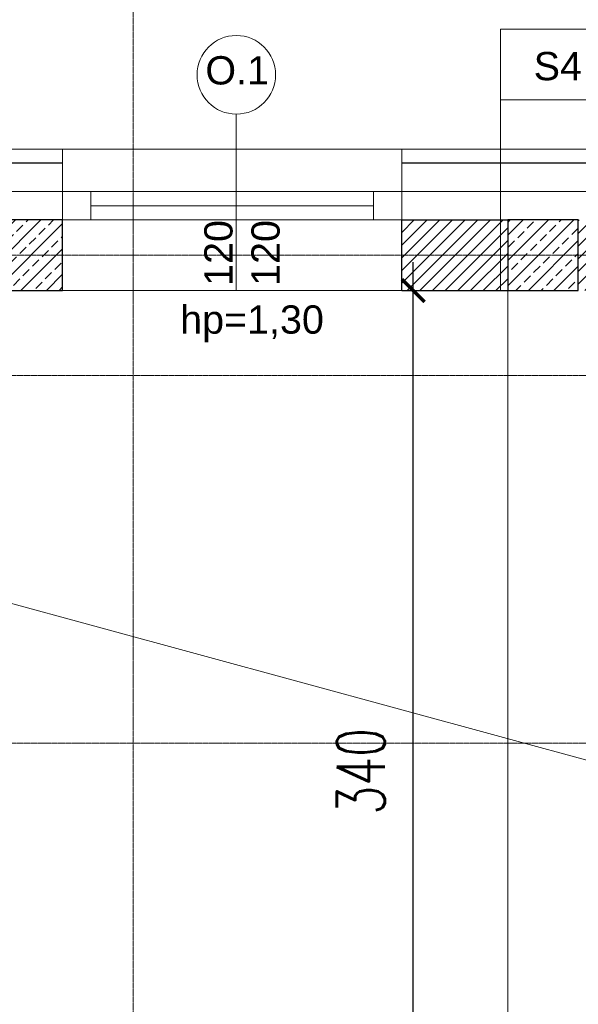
# Model space of a CAD drawing. Header units: millimetres. Extents: x -115268 to 140687, y -37779 to 24471.
# Tile 113 of 256: x 52450 to 52648, y -4519 to -4171. Entities that reach past the tile are written whole.
import ezdxf

# ---------------------------------------------------------------- set-up
doc = ezdxf.new("R2010")
doc.units = ezdxf.units.MM
doc.header["$PDMODE"] = 2
doc.header["$PDSIZE"] = 1
doc.linetypes.add('DASHDOT', pattern=[1, 0.5, -0.25, 0, -0.25])
doc.linetypes.add('DASHED', pattern=[19.049999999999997, 12.7, -6.35])
doc.layers.get('0').update_dxf_attribs({"lineweight": 9})
for name, color, linetype, lineweight in [('A stolarka', 4, 'Continuous', 9), ('A_HATCH', 8, 'Continuous', 9), ('A_IZOLACJA', 8, 'ZIGZAG', 9), ('A_KONSTRUKCJA', 3, 'Continuous', 25), ('A_MUROWANE', 30, 'Continuous', 25), ('A_OSIE', 1, 'DASHDOT', 9), ('A_PRZERYW', 8, 'DASHED', 9), ('\x9dciany', 7, 'Continuous', 9)]:
    doc.layers.add(name, color=color, linetype=linetype, lineweight=lineweight)
doc.layers.add('A_WYMIAR', color=253, linetype='Continuous', lineweight=5, transparency=0.2)
doc.styles.add('Arial', font='arial.ttf')
doc.styles.add('Arial CE', font='arial.ttf')
doc.styles.add('romans 1-100', font='romans.shx', dxfattribs={"width": 0.7, "height": 17})
doc.linetypes.add('ZIGZAG', pattern='A,0.00254,-5.08,[131,ltypeshp.shx,S=5.08,R=0,X=-5.08,Y=0],-10.16,[131,ltypeshp.shx,S=5.08,R=180,X=5.08,Y=0],-5.08', length=20.32254)
doc.dimstyles.new('___SKALA_1_100', dxfattribs={"dimscale": 10, "dimtxt": 17, "dimasz": 0.8, "dimexe": 2, "dimexo": 2, "dimgap": 1, "dimtad": 1, "dimdec": 4, "dimrnd": 0.5, "dimdsep": 46, "dimtxsty": 'romans 1-100', "dimblk": 'ARCHTICK', "dimcen": 0.1, "dimdle": 1, "dimse1": 1, "dimse2": 1, "dimadec": 0, "dimazin": 0, "dimtfac": 1, "dimtdec": 4, "dimtix": 1, "dimtmove": 0, "dimatfit": 3, "dimldrblk": 'ARCHTICK', "dimfxl": 6, "dimfxlon": 1, "dimtolj": 1, "dimarcsym": 0})
pattern_1 = [(44.99999999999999, (0, 0), (-2.245064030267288, 2.245064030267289), [])]

# ---------------------------------------------------------------- blocks, each defined once
blk = doc.blocks.new('_ArchTick')
at = {"color": 0, "linetype": 'ByBlock', "const_width": 0.15}
blk.add_lwpolyline([(-0.5, -0.5), (0.5, 0.5)], dxfattribs=at)
blk = doc.blocks.new('*D305')
at = {"layer": 'A_WYMIAR', "color": 0, "lineweight": -2, "transparency": 16777216}
blk.add_line((51670.46936138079, -3975.121161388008), (54060.46936138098, -3975.121161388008), dxfattribs=at)
at = {"layer": 'Defpoints', "color": 0, "transparency": 16777216}
for p in [(54050.46936138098, -3975.121161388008), (51680.46936138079, -4216.626454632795), (54050.46936138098, -4216.626454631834)]:
    blk.add_point(p, dxfattribs=at)
at = {"layer": 'A_WYMIAR', "color": 0, "lineweight": -2, "transparency": 16777216, "xscale": 8, "yscale": 8, "zscale": 8, "rotation": 180}
blk.add_blockref('_ArchTick', (51680.46936138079, -3975.121161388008), dxfattribs=at)
at = {"layer": 'A_WYMIAR', "color": 0, "lineweight": -2, "transparency": 16777216, "xscale": 8, "yscale": 8, "zscale": 8}
blk.add_blockref('_ArchTick', (54050.46936138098, -3975.121161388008), dxfattribs=at)
at = {"layer": 'A_WYMIAR', "color": 0, "transparency": 16777216, "insert": (52865.46936138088, -3956.621161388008), "char_height": 17, "attachment_point": 5, "style": 'romans 1-100'}
blk.add_mtext('\\A1;2370', dxfattribs=at)
blk = doc.blocks.new('*D308')
at = {"layer": 'A_WYMIAR', "color": 0, "lineweight": -2, "transparency": 16777216}
blk.add_line((51975.46936138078, -4008.661970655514), (52475.46936138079, -4008.661970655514), dxfattribs=at)
at = {"layer": 'Defpoints', "color": 0, "transparency": 16777216}
for p in [(52465.46936138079, -4008.661970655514), (51985.46936138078, -4216.626454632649), (52465.46936138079, -4216.626454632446)]:
    blk.add_point(p, dxfattribs=at)
at = {"layer": 'A_WYMIAR', "color": 0, "lineweight": -2, "transparency": 16777216, "xscale": 8, "yscale": 8, "zscale": 8, "rotation": 180}
blk.add_blockref('_ArchTick', (51985.46936138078, -4008.661970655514), dxfattribs=at)
at = {"layer": 'A_WYMIAR', "color": 0, "lineweight": -2, "transparency": 16777216, "xscale": 8, "yscale": 8, "zscale": 8}
blk.add_blockref('_ArchTick', (52465.46936138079, -4008.661970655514), dxfattribs=at)
at = {"layer": 'A_WYMIAR', "color": 0, "transparency": 16777216, "insert": (52225.46936138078, -3990.161970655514), "char_height": 17, "attachment_point": 5, "style": 'romans 1-100'}
blk.add_mtext('\\A1;480', dxfattribs=at)
blk = doc.blocks.new('*D309')
at = {"layer": 'A_WYMIAR', "color": 0, "lineweight": -2, "transparency": 16777216}
blk.add_line((52455.46936138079, -4008.661970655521), (52595.46936138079, -4008.661970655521), dxfattribs=at)
at = {"layer": 'Defpoints', "color": 0, "transparency": 16777216}
for p in [(52585.46936138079, -4008.661970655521), (52465.46936138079, -4216.626454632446), (52585.46936138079, -4216.626454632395)]:
    blk.add_point(p, dxfattribs=at)
at = {"layer": 'A_WYMIAR', "color": 0, "lineweight": -2, "transparency": 16777216, "xscale": 8, "yscale": 8, "zscale": 8, "rotation": 180}
blk.add_blockref('_ArchTick', (52465.46936138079, -4008.661970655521), dxfattribs=at)
at = {"layer": 'A_WYMIAR', "color": 0, "lineweight": -2, "transparency": 16777216, "xscale": 8, "yscale": 8, "zscale": 8}
blk.add_blockref('_ArchTick', (52585.46936138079, -4008.661970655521), dxfattribs=at)
at = {"layer": 'A_WYMIAR', "color": 0, "transparency": 16777216, "insert": (52525.46936138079, -3990.161970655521), "char_height": 17, "attachment_point": 5, "style": 'romans 1-100'}
blk.add_mtext('\\A1;120', dxfattribs=at)
blk = doc.blocks.new('*D310')
at = {"layer": 'A_WYMIAR', "color": 0, "lineweight": -2, "transparency": 16777216}
blk.add_line((52575.46936138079, -4008.661970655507), (53110.46936138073, -4008.661970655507), dxfattribs=at)
at = {"layer": 'Defpoints', "color": 0, "transparency": 16777216}
for p in [(53100.46936138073, -4008.661970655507), (52585.46936138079, -4216.626454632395), (53100.46936138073, -4216.626454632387)]:
    blk.add_point(p, dxfattribs=at)
at = {"layer": 'A_WYMIAR', "color": 0, "lineweight": -2, "transparency": 16777216, "xscale": 8, "yscale": 8, "zscale": 8, "rotation": 180}
blk.add_blockref('_ArchTick', (52585.46936138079, -4008.661970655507), dxfattribs=at)
at = {"layer": 'A_WYMIAR', "color": 0, "lineweight": -2, "transparency": 16777216, "xscale": 8, "yscale": 8, "zscale": 8}
blk.add_blockref('_ArchTick', (53100.46936138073, -4008.661970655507), dxfattribs=at)
at = {"layer": 'A_WYMIAR', "color": 0, "transparency": 16777216, "insert": (52842.96936138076, -3990.161970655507), "char_height": 17, "attachment_point": 5, "style": 'romans 1-100'}
blk.add_mtext('\\A1;515', dxfattribs=at)
blk = doc.blocks.new('*D326')
at = {"layer": 'A_WYMIAR', "color": 0, "lineweight": -2, "transparency": 16777216}
blk.add_line((52700.46936138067, -4049.841855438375), (51750.46936138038, -4049.841855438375), dxfattribs=at)
at = {"layer": 'Defpoints', "color": 0, "transparency": 16777216}
for p in [(51760.46936138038, -4049.841855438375), (51760.46936138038, -4254.126454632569), (52690.46936138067, -4254.126454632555)]:
    blk.add_point(p, dxfattribs=at)
at = {"layer": 'A_WYMIAR', "color": 0, "lineweight": -2, "transparency": 16777216, "xscale": 8, "yscale": 8, "zscale": 8, "rotation": 180}
blk.add_blockref('_ArchTick', (51760.46936138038, -4049.841855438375), dxfattribs=at)
at = {"layer": 'A_WYMIAR', "color": 0, "lineweight": -2, "transparency": 16777216, "xscale": 8, "yscale": 8, "zscale": 8}
blk.add_blockref('_ArchTick', (52690.46936138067, -4049.841855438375), dxfattribs=at)
at = {"layer": 'A_WYMIAR', "color": 0, "transparency": 16777216, "insert": (52225.46936138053, -4031.341855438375), "char_height": 17, "attachment_point": 5, "style": 'romans 1-100'}
blk.add_mtext('\\A1;930', dxfattribs=at)
blk = doc.blocks.new('*D328')
at = {"layer": 'A_WYMIAR', "color": 0, "lineweight": -2, "transparency": 16777216}
blk.add_line((51510.08905526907, -4206.626454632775), (51510.08905526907, -6646.626454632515), dxfattribs=at)
at = {"layer": 'Defpoints', "color": 0, "transparency": 16777216}
for p in [(51680.46936138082, -4216.626454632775), (51510.08905526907, -6636.626454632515), (52680.46936138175, -6636.626454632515)]:
    blk.add_point(p, dxfattribs=at)
at = {"layer": 'A_WYMIAR', "color": 0, "lineweight": -2, "transparency": 16777216, "xscale": 8, "yscale": 8, "zscale": 8}
for p, rotation in [((51510.08905526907, -4216.626454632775), 90), ((51510.08905526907, -6636.626454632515), 270)]:
    blk.add_blockref('_ArchTick', p, dxfattribs=dict(at, rotation=rotation))
at = {"layer": 'A_WYMIAR', "color": 0, "transparency": 16777216, "insert": (51491.58905526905, -5426.626454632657), "char_height": 17, "attachment_point": 5, "rotation": 90, "style": 'romans 1-100'}
blk.add_mtext('\\A1;2420', dxfattribs=at)
blk = doc.blocks.new('*D221')
at = {"layer": 'A_WYMIAR', "color": 0, "lineweight": -2, "transparency": 16777216}
blk.add_line((51670.46936138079, -7123.565506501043), (54060.46936138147, -7123.565506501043), dxfattribs=at)
at = {"layer": 'Defpoints', "color": 0, "transparency": 16777216}
for p in [(51680.46936138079, -4432.313087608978), (54050.46936138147, -6032.313087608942), (54050.46936138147, -7123.565506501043)]:
    blk.add_point(p, dxfattribs=at)
at = {"layer": 'A_WYMIAR', "color": 0, "lineweight": -2, "transparency": 16777216, "xscale": 8, "yscale": 8, "zscale": 8, "rotation": 180}
blk.add_blockref('_ArchTick', (51680.46936138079, -7123.565506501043), dxfattribs=at)
at = {"layer": 'A_WYMIAR', "color": 0, "lineweight": -2, "transparency": 16777216, "xscale": 8, "yscale": 8, "zscale": 8}
blk.add_blockref('_ArchTick', (54050.46936138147, -7123.565506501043), dxfattribs=at)
at = {"layer": 'A_WYMIAR', "color": 0, "transparency": 16777216, "insert": (52865.46936138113, -7105.065506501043), "char_height": 17, "attachment_point": 5, "style": 'romans 1-100'}
blk.add_mtext('\\A1;2370', dxfattribs=at)
blk = doc.blocks.new('*D598')
at = {"layer": 'A_WYMIAR', "color": 0, "lineweight": -2, "transparency": 16777216}
blk.add_line((52589.53518976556, -4616.626454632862), (52589.53518976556, -4256.626454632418), dxfattribs=at)
at = {"layer": 'Defpoints', "color": 0, "transparency": 16777216}
for p in [(52589.53518976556, -4266.626454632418), (52627.19744641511, -4266.626454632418), (52680.46936137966, -4606.626454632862)]:
    blk.add_point(p, dxfattribs=at)
at = {"layer": 'A_WYMIAR', "color": 0, "lineweight": -2, "transparency": 16777216, "xscale": 8, "yscale": 8, "zscale": 8}
for p, rotation in [((52589.53518976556, -4266.626454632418), 90), ((52589.53518976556, -4606.626454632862), 270)]:
    blk.add_blockref('_ArchTick', p, dxfattribs=dict(at, rotation=rotation))
at = {"layer": 'A_WYMIAR', "color": 0, "transparency": 16777216, "insert": (52571.03518976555, -4436.626454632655), "char_height": 17, "attachment_point": 5, "rotation": 90, "style": 'romans 1-100'}
blk.add_mtext('\\A1;340', dxfattribs=at)
blk = doc.blocks.new('*U2074')
at = {"lineweight": 5, "ltscale": 0.25}
h = blk.add_hatch(dxfattribs=at)
h.set_pattern_fill('ANSI33', color=256, style=0)
h.set_pattern_definition([(45, (0, -25), (-4.490128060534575, 4.490128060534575), []), (45, (4.490130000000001, -25), (-4.490128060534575, 4.490128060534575), [3.174999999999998, -1.587499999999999])])
h.paths.add_polyline_path([(0, 0), (0, -25), (25, -25), (25, 0)])
blk.add_lwpolyline([(0, 0), (0, -25), (25, -25), (25, 0)], close=True)
blk = doc.blocks.new('1 słupy parter Wola swietlica')
for p in [(722.4999999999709, 12.50000000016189), (904.9999999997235, 12.50000000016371)]:
    blk.add_blockref('*U2074', p)

msp = doc.modelspace()

# ---------------------------------------------------------------- hatches: boundary and pattern name
at = {"layer": 'A_HATCH', "transparency": 33554687}
h = msp.add_hatch(dxfattribs=at)
h.set_pattern_fill('ANSI31', color=256, angle=-1.90833280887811e-14)
h.set_pattern_definition(pattern_1)
h.paths.add_polyline_path([(51730.46936138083, -4266.626454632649), (51865.4693613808, -4266.626454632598), (51865.4693613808, -4241.626454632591), (51705.46936138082, -4241.626454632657), (51705.46936138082, -4486.626454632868), (51730.46936138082, -4486.626454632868)])
h.paths.add_polyline_path([(52440.46936138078, -4241.626454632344), (51985.4693613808, -4241.626454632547), (51985.46936138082, -4266.62645463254), (52440.4693613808, -4266.626454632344)])
h.paths.add_polyline_path([(52835.46936138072, -4266.626454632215), (52835.46936138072, -4241.626454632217), (52647.96936138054, -4241.6264546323), (52647.96936138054, -4266.626454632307)])
h = msp.add_hatch(dxfattribs=at)
h.set_pattern_fill('ANSI31', color=256, angle=-1.90833280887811e-14)
h.set_pattern_definition(pattern_1)
h.paths.add_polyline_path([(52622.96936138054, -4241.594195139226), (52585.46936138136, -4241.626454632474), (52585.46936138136, -4266.690973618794), (52622.96936138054, -4266.658714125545)])

# ---------------------------------------------------------------- linework, layer by layer
at = {"ltscale": 0.5}
msp.add_lwpolyline([(52585.4693613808, -4266.626454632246), (52465.46936138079, -4266.626454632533)], dxfattribs=at)
at = {"layer": 'A stolarka'}
for p, q in [((52465.46936138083, -4231.626454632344), (52585.46936138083, -4231.62645463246)), ((52475.46936138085, -4236.626454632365), (52575.46936138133, -4236.626454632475)), ((52465.4693613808, -4241.626454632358), (52585.4693613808, -4241.626454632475))]:
    msp.add_line(p, q, dxfattribs=at)
for points in [[(52475.46936138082, -4241.6264546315), (52475.46936138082, -4231.626454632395), (52465.4693613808, -4231.626454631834), (52465.4693613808, -4241.626454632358), (52475.46936138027, -4241.626454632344)], [(52585.46936138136, -4241.626454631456), (52585.46936138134, -4231.626454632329), (52575.46936138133, -4231.626454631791), (52575.46936138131, -4241.6264546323), (52585.4693613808, -4241.6264546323)]]:
    msp.add_lwpolyline(points, dxfattribs=at)
at = {"layer": 'A_IZOLACJA', "ltscale": 0.015}
for points in [[(52465.4693613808, -4231.626454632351), (51985.4693613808, -4231.62645463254)], [(53085.46936138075, -4306.626454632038), (53085.46936138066, -4231.626454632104), (52585.46936138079, -4231.6264546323)]]:
    msp.add_lwpolyline(points, dxfattribs=at)
at = {"layer": 'A_KONSTRUKCJA'}
for points in [[(52465.46936138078, -4221.626454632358), (51985.46936138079, -4221.62645463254)], [(53095.46936138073, -4306.626454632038), (53095.46936138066, -4221.626454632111), (52585.4693613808, -4221.6264546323)]]:
    msp.add_lwpolyline(points, dxfattribs=at)
at = {"layer": 'A_MUROWANE'}
msp.add_lwpolyline([(52622.96936138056, -4266.690973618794), (52585.46936138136, -4266.690973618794), (52585.46936138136, -4241.626454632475), (52622.96936138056, -4241.626454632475)], close=True, dxfattribs=at)
at = {"layer": 'A_OSIE', "ltscale": 0.3, "transparency": 33554559}
for p, q in [((52490.46936138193, -7140.052153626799), (52490.46936138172, -3902.990145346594)), ((51440.84596273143, -4254.126454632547), (54342.57350809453, -4254.126454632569)), ((54341.80835097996, -4296.626454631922), (51440.84596273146, -4296.626454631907)), ((54341.80835097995, -4426.626454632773), (51440.84596273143, -4426.62645463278))]:
    msp.add_line(p, q, dxfattribs=at)
at = {"layer": 'A_PRZERYW', "ltscale": 0.01}
msp.add_lwpolyline([(52622.96936138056, -4266.626454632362), (52622.96936138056, -4606.626454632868)], dxfattribs=at)
at = {"layer": 'A_WYMIAR', "ltscale": 10}
msp.add_line((52526.93791735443, -4204.254520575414), (52526.93791735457, -4266.626454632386), dxfattribs=at)
at = {"layer": 'A_WYMIAR'}
msp.add_lwpolyline([(52620.46936138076, -4266.626454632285), (52620.46936138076, -4174.17108777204), (52670.46936138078, -4174.171087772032), (52670.46936138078, -4194.171087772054), (52670.46936138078, -4199.17108777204), (52620.46936138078, -4199.17108777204)], dxfattribs=at)
at = {"layer": 'A_WYMIAR', "ltscale": 10}
msp.add_circle((52526.93791735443, -4190.351374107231), 13.90314646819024, dxfattribs=at)
at = {"layer": '\x9dciany'}
for p, q in [((53100.46936138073, -4216.62645463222), (51680.46936138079, -4216.626454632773)), ((52465.46936138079, -4216.626454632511), (52465.4693613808, -4266.626454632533)), ((52585.46936138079, -4216.626454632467), (52585.4693613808, -4266.626454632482)), ((53290.46936138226, -4606.626454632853), (52040.46936138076, -4266.626454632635))]:
    msp.add_line(p, q, dxfattribs=at)

# ---------------------------------------------------------------- block references
at = {"layer": 'A_KONSTRUKCJA'}
msp.add_blockref('1 słupy parter Wola swietlica', (51717.96936138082, -4254.126454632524), dxfattribs=at)

# ---------------------------------------------------------------- texts
at = {"layer": 'A_WYMIAR', "char_height": 10, "attachment_point": 1, "style": 'Arial'}
for s, insert in [('O.1', (52515.98469332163, -4183.767010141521)), ('S4', (52632.17019613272, -4182.270668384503)), ('hp=1,30', (52507.04649835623, -4271.879935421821))]:
    msp.add_mtext_dynamic_manual_height_columns(s, width=473.6976626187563, gutter_width=1.25, heights=[9.222189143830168], dxfattribs=dict(at, insert=insert))
at = {"layer": 'A_WYMIAR', "insert": (52515.59685323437, -4265.008696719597), "char_height": 10, "attachment_point": 1, "rotation": 90.00000000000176, "style": 'Arial CE'}
msp.add_mtext_dynamic_manual_height_columns('120\\P120', width=44.88893638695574, gutter_width=1.25, heights=[39.4304776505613], dxfattribs=at)

# ---------------------------------------------------------------- dimensions: what is measured, and where the dimension line sits
at = {"layer": 'A_WYMIAR'}
for base, p1, p2, picture, middle in [((54050.46936138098, -3975.121161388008), (51680.46936138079, -4216.626454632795), (54050.46936138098, -4216.626454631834), '*D305', (52865.46936138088, -3956.621161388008)), ((51760.46936138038, -4049.841855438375), (52690.46936138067, -4254.126454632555), (51760.46936138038, -4254.126454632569), '*D326', (52225.46936138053, -4031.341855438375)), ((54050.46936138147, -7123.565506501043), (51680.46936138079, -4432.313087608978), (54050.46936138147, -6032.313087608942), '*D221', (52865.46936138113, -7105.065506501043))]:
    dim = msp.add_linear_dim(base=base, p1=p1, p2=p2, dimstyle='___SKALA_1_100', dxfattribs=at)
    dim.commit()
    dim.dimension.update_dxf_attribs({"geometry": picture, "text_midpoint": middle})
for base, p1, p2, picture, middle in [((52465.46936138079, -4008.661970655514), (51985.46936138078, -4216.626454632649), (52465.46936138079, -4216.626454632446), '*D308', (52225.46936138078, -3990.161970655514)), ((52585.46936138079, -4008.661970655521), (52465.46936138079, -4216.626454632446), (52585.46936138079, -4216.626454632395), '*D309', (52525.46936138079, -3990.161970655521)), ((53100.46936138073, -4008.661970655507), (52585.46936138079, -4216.626454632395), (53100.46936138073, -4216.626454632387), '*D310', (52842.96936138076, -3990.161970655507))]:
    dim = msp.add_linear_dim(base=base, p1=p1, p2=p2, dimstyle='___SKALA_1_100', override={"dimtmove": 1}, dxfattribs=at)
    dim.commit()
    dim.dimension.update_dxf_attribs({"geometry": picture, "text_midpoint": middle})
dim = msp.add_linear_dim(base=(51510.08905526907, -6636.626454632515), p1=(51680.46936138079, -4216.626454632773), p2=(52680.46936138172, -6636.626454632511), angle=90, dimstyle='___SKALA_1_100', dxfattribs=at)
dim.commit()
dim.dimension.update_dxf_attribs({"geometry": '*D328', "text_midpoint": (51491.58905526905, -5426.626454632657)})
dim = msp.add_linear_dim(base=(52589.53518976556, -4266.626454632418), p1=(52680.46936137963, -4606.62645463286), p2=(52627.19744641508, -4266.626454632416), angle=90, dimstyle='___SKALA_1_100', override={"dimtmove": 1}, dxfattribs=at)
dim.commit()
dim.dimension.update_dxf_attribs({"geometry": '*D598', "text_midpoint": (52571.03518976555, -4436.626454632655)})

doc.saveas('drawing.dxf')
